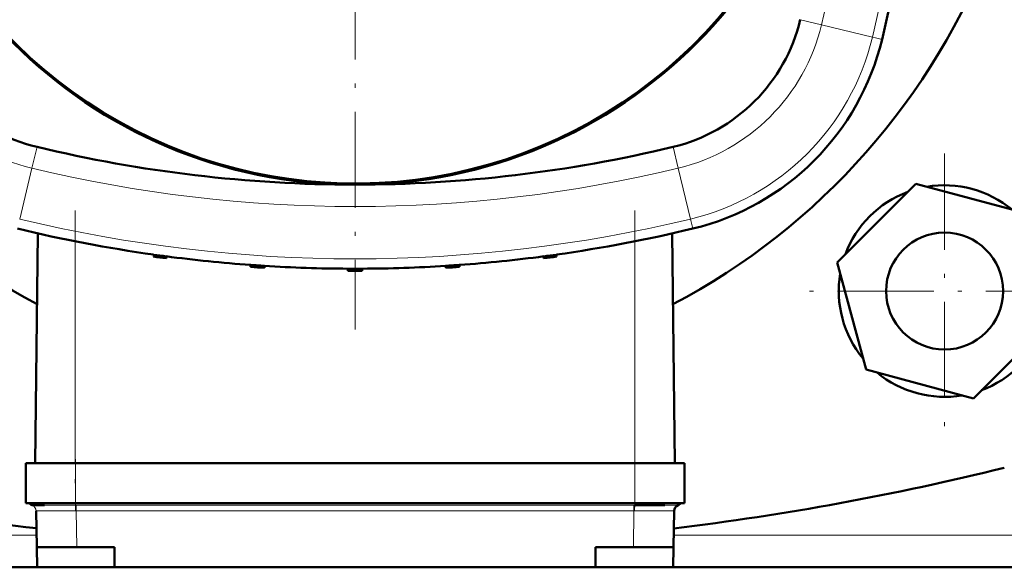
# Model space of a CAD drawing. Extents: x -1438 to 1837, y -1580 to 612.
# Tile 6 of 90: x -65 to 58, y -1253 to -1184. Entities that reach past the tile are written whole.
import ezdxf

# ---------------------------------------------------------------- set-up
doc = ezdxf.new("R2010")
doc.units = 0
doc.linetypes.add('DASHDOT', pattern=[18.5, 12, -3, 0.5, -3])

msp = doc.modelspace()

# ---------------------------------------------------------------- linework, layer by layer
at = {"color": 7, "linetype": 'DASHDOT', "lineweight": 18}
for p, q in [((-23.22, -1066.27), (-23.22, -1222.96)), ((50.33, -1200.99), (50.33, -1235.31)), ((-58.12, -1208.1), (-58.12, -1242.48)), ((11.68, -1208.1), (11.68, -1242.48)), ((67.49, -1218.15), (33.17, -1218.15))]:
    msp.add_line(p, q, dxfattribs=at)
at = {"color": 7, "lineweight": 18}
for p, q in [((32.34, -1184.29), (34.99, -1184.93)), ((41.34, -1186.45), (34.99, -1184.93)), ((41.34, -1186.45), (41.71, -1186.54)), ((41.71, -1186.54), (42.53, -1186.74)), ((-62.89, -1200.17), (-63.53, -1202.82)), ((16.46, -1200.17), (17.1, -1202.82)), ((-65.06, -1209.17), (-63.53, -1202.82)), ((18.62, -1209.17), (17.1, -1202.82)), ((18.62, -1209.17), (18.91, -1210.36)), ((-58.12, -1211.95), (-58.12, -1239.61)), ((11.68, -1211.95), (11.68, -1239.61)), ((-58.1, -1244.61), (-58.1, -1239.61)), ((11.67, -1244.61), (11.67, -1239.61)), ((-61.98, -1244.86), (-61.61, -1244.86)), ((-58.1, -1244.86), (-58.1, -1244.61)), ((-58.1, -1244.86), (-58.01, -1244.86)), ((-58.09, -1245.59), (-58.01, -1245.59)), ((-58.01, -1245.59), (-58.01, -1244.86)), ((-58.01, -1244.86), (11.58, -1244.86)), ((11.58, -1245.59), (-58.01, -1245.59)), ((-57.94, -1250.11), (-58.01, -1245.59)), ((11.5, -1250.11), (11.58, -1245.59)), ((11.58, -1245.59), (11.58, -1244.86)), ((11.58, -1244.86), (11.67, -1244.86)), ((11.58, -1245.59), (11.65, -1245.59)), ((11.67, -1244.86), (11.67, -1244.61)), ((15.41, -1244.86), (15.77, -1244.86)), ((-62.96, -1248.61), (-119.72, -1248.61)), ((73.3, -1248.61), (16.53, -1248.61))]:
    msp.add_line(p, q, dxfattribs=at)
at = {"color": 7, "lineweight": 50}
for p, q in [((46.74, -1204.77), (36.95, -1214.57)), ((60.13, -1208.35), (46.74, -1204.77)), ((-62.78, -1210.96), (-63.11, -1239.61)), ((16.34, -1210.96), (16.68, -1239.61)), ((-48.35, -1213.6), (-48.34, -1213.85)), ((1.92, -1213.6), (1.91, -1213.85)), ((-46.76, -1213.82), (-46.77, -1214.07)), ((-36.25, -1214.89), (-36.25, -1215.14)), ((-10.18, -1214.89), (-10.19, -1215.14)), ((0.33, -1213.82), (0.34, -1214.07)), ((36.95, -1214.57), (40.53, -1227.95)), ((-34.52, -1215.01), (-34.53, -1215.26)), ((-24.11, -1215.36), (-24.1, -1215.61)), ((-22.33, -1215.36), (-22.33, -1215.61)), ((-11.91, -1215.01), (-11.91, -1215.26)), ((53.92, -1231.54), (63.71, -1221.74)), ((40.53, -1227.95), (53.92, -1231.54)), ((-64.31, -1244.61), (-64.31, -1239.61)), ((-62.49, -1239.61), (-64.31, -1239.61)), ((-58.1, -1239.61), (-62.49, -1239.61)), ((-58.1, -1239.61), (11.67, -1239.61)), ((16.06, -1239.61), (11.67, -1239.61)), ((17.88, -1239.61), (16.06, -1239.61)), ((17.88, -1244.61), (17.88, -1239.61)), ((-62.49, -1244.61), (-64.31, -1244.61)), ((-63.11, -1244.86), (-61.98, -1244.86)), ((-62.93, -1250.11), (-63.01, -1245.59)), ((-58.1, -1244.61), (-62.49, -1244.61)), ((-58.1, -1244.61), (11.67, -1244.61)), ((16.06, -1244.61), (11.67, -1244.61)), ((11.67, -1244.86), (13.68, -1244.86)), ((13.68, -1244.86), (15.41, -1244.86)), ((17.88, -1244.61), (16.06, -1244.61)), ((16.5, -1250.11), (16.58, -1245.59)), ((-62.89, -1252.62), (-62.93, -1250.11)), ((-62.93, -1250.11), (-57.94, -1250.11)), ((-53.22, -1250.11), (-57.94, -1250.11)), ((-53.22, -1252.62), (-53.22, -1250.11)), ((6.78, -1252.62), (6.78, -1250.11)), ((11.5, -1250.11), (6.78, -1250.11)), ((16.5, -1250.11), (11.5, -1250.11)), ((16.46, -1252.62), (16.5, -1250.11)), ((67.64, -1252.61), (-114.06, -1252.61)), ((-98.21, -1252.61), (40.79, -1252.61)), ((41.79, -1252.61), (40.79, -1252.61)), ((41.79, -1252.61), (40.79, -1252.61))]:
    msp.add_line(p, q, dxfattribs=at)
at = {"color": 7, "linetype": 'DASHDOT', "lineweight": 18, "ltscale": 0.15}
for p, q in [((-58.1, -1245.11), (-58.1, -1239.11)), ((11.67, -1245.11), (11.67, -1239.11))]:
    msp.add_line(p, q, dxfattribs=at)
at = {"color": 7, "lineweight": 18}
for points in [[(-63.01, -1245.59), (-63.01, -1245.59), (-62.94, -1245.59), (-62.46, -1245.59), (-58.09, -1245.59)], [(11.65, -1245.59), (15.66, -1245.59), (16.57, -1245.59), (16.58, -1245.59)], [(15.77, -1244.86), (17.06, -1244.86), (17.08, -1244.86)]]:
    msp.add_lwpolyline(points, dxfattribs=at)
at = {"color": 7, "lineweight": 50}
msp.add_circle((50.33, -1218.15), 7.3, dxfattribs=at)
for centre, radius, start, end in [((-23.21, -1144.61), 85, 95.8353, 242.177), ((-23.22, -1144.61), 60.26, 90, 269.9878), ((-23.22, -1144.61), 60.26, 270.0122, 90), ((-132.47, -1144.61), 180, 346.4644, 13.5356), ((-23.22, -1144.61), 60.12, 151.3521, 0), ((-23.21, -1144.61), 85, 297.8099, 339.3327), ((-57.86, -1179.25), 21.51, 193.5356, 256.4644), ((11.42, -1179.25), 21.51, 283.5356, 346.4644), ((11.42, -1179.25), 32, 283.5356, 346.4644), ((-23.22, -1035.36), 169.51, 256.4644, 269.9957), ((-23.22, -1035.36), 169.51, 270.0043, 283.5356), ((50.33, -1218.15), 13.2, 50.38, 99.62), ((50.33, -1218.15), 13.2, 110.38, 159.62), ((-23.22, -1035.36), 180, 256.4644, 261.9734), ((-23.22, -1035.36), 180, 278.0266, 283.5356), ((-23.22, -1035.31), 180.06, 261.9761, 262.4861), ((-23.22, -1035.31), 180.06, 277.5139, 278.0239), ((-23.22, -1035.61), 180, 261.9762, 262.4807), ((-23.22, -1035.36), 180, 262.4835, 265.8466), ((-23.22, -1035.3), 180.06, 265.8481, 266.4009), ((-23.22, -1035.3), 180.06, 273.5991, 274.1519), ((-23.22, -1035.36), 180, 274.1534, 277.5165), ((-23.22, -1035.61), 180, 277.5193, 278.0238), ((-23.22, -1035.61), 180, 265.8494, 266.3969), ((-23.22, -1035.36), 180, 266.3997, 269.7163), ((-23.22, -1035.36), 180, 269.7163, 270.2837), ((-23.22, -1035.61), 180, 269.7191, 270.281), ((-23.22, -1035.36), 180, 270.2837, 273.6003), ((-23.22, -1035.61), 180, 273.6031, 274.1506), ((50.33, -1218.15), 13.2, 170.38, 219.62), ((50.33, -1218.15), 13.2, 290.38, 339.62), ((50.33, -1218.15), 13.2, 230.38, 279.62), ((-23.21, -915), 335.12, 256.0141, 263.1849), ((-23.21, -915), 335.12, 276.8121, 283.9859), ((-63.22, -1244.11), 0.8, 218.6822, 248.3192), ((-63.15, -1235.3), 9.56, 267.8242, 270.2818), ((17.38, -1245.6), 0.8, 111.706, 179), ((16.79, -1244.11), 0.8, 291.6808, 321.3178)]:
    msp.add_arc(centre, radius, start, end, dxfattribs=at)
at = {"color": 7, "lineweight": 18}
for centre, radius, start, end in [((-132.47, -1144.61), 178.77, 346.4644, 13.5356), ((-132.47, -1144.61), 172.24, 346.4644, 13.5356), ((-57.86, -1179.25), 24.24, 193.5356, 256.4644), ((11.42, -1179.25), 24.24, 283.5356, 346.4644), ((11.42, -1179.25), 30.77, 283.5356, 346.4644), ((-23.22, -1035.36), 172.24, 256.4644, 283.5356), ((-23.22, -1035.36), 178.77, 256.4644, 283.5356), ((-63.81, -1245.6), 0.8, 1.0178, 68.306), ((-61.51, -386.23), 858.64, 269.99292, 270.22726), ((-84.88, -1245.63), 26.79, 0.1045, 1.6643), ((38.44, -1245.63), 26.79, 178.3353, 179.8952), ((17.38, -1245.6), 0.8, 111.694, 178.9822)]:
    msp.add_arc(centre, radius, start, end, dxfattribs=at)

doc.saveas('drawing.dxf')
